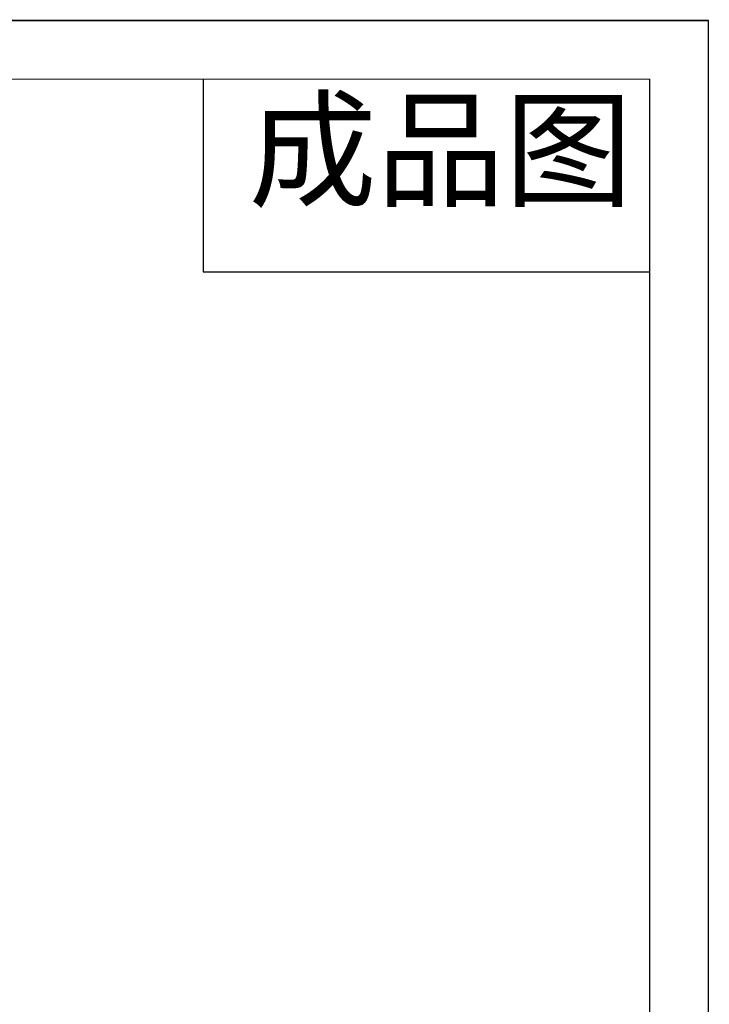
# Model space of a CAD drawing. Header units: millimetres. Extents: x 1540 to 1772, y 1888 to 2052.
# Tile 17 of 17: x 1726 to 1772, y 1986 to 2052. Entities that reach past the tile are written whole.
import ezdxf

# ---------------------------------------------------------------- set-up
doc = ezdxf.new("R2010")
doc.units = ezdxf.units.MM
doc.layers.add('实线层', color=7, linetype='Continuous', lineweight=30)
doc.styles.add('TEXTSTYLE_2', font='arial.ttf')

msp = doc.modelspace()

# ---------------------------------------------------------------- linework, layer by layer
at = {"color": 7, "linetype": 'Continuous', "lineweight": 13}
msp.add_lwpolyline([(1540.08231, 2051.91701, 0.10162, 0.10162, 0), (1772.23482, 2051.91701, 0.10162, 0.10162, 0)], format="xyseb", dxfattribs=at)
at = {"layer": '实线层'}
for p, q in [((1772.23482, 1887.76877), (1772.23482, 2051.91701)), ((1738.57492, 2048.00872), (1738.57492, 2035.17743)), ((1768.32653, 1890.66861), (1768.32653, 2048.00872)), ((1738.57492, 2035.17743), (1768.32653, 2035.17743))]:
    msp.add_line(p, q, dxfattribs=at)
at = {"layer": '实线层', "lineweight": 13}
msp.add_line((1554.01602, 2048.00872), (1768.32653, 2048.00872), dxfattribs=at)

# ---------------------------------------------------------------- texts
at = {"color": 3, "linetype": 'Continuous', "insert": (1741.59106, 2046.42353), "char_height": 6.253266, "width": 27.4801742, "attachment_point": 1, "line_spacing_factor": 0.9, "style": 'TEXTSTYLE_2'}
msp.add_mtext('成品图', dxfattribs=at)

doc.saveas('drawing.dxf')
